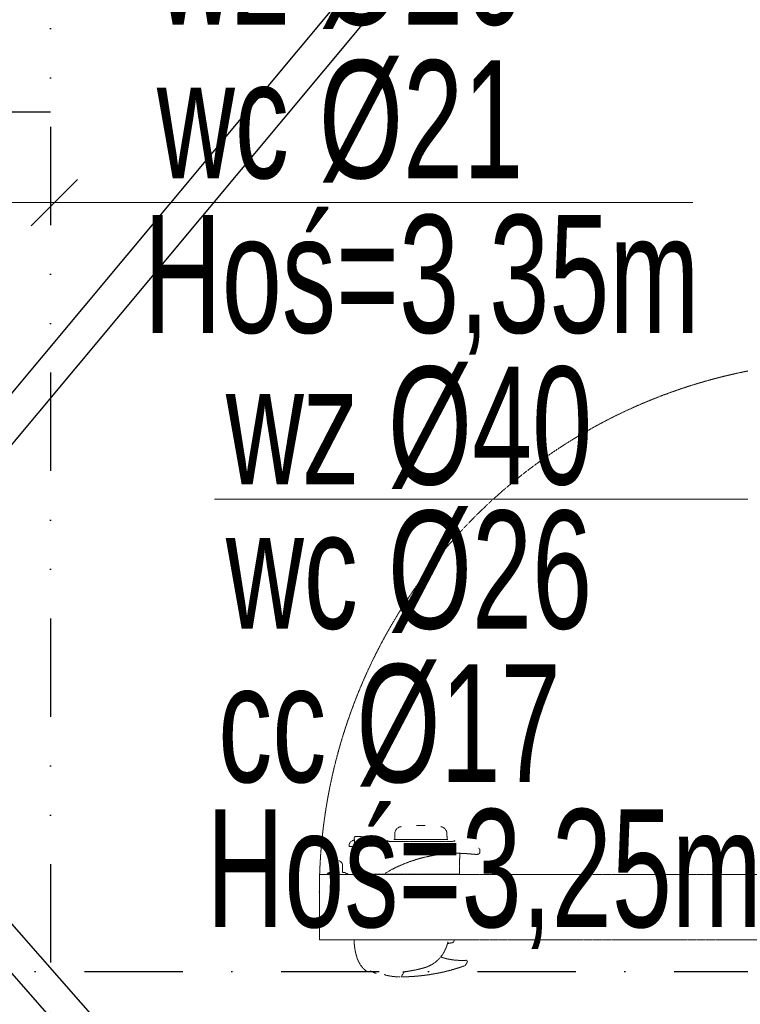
# Model space of a CAD drawing. Header units: centimetres. Extents: x -9388 to 91680, y -1419244 to 50347.
# Tile 70 of 183: x 42291 to 43391, y -709911 to -708408. Entities that reach past the tile are written whole.
import ezdxf
from ezdxf.enums import TextEntityAlignment as Align

# ---------------------------------------------------------------- set-up
doc = ezdxf.new("R2010")
doc.units = ezdxf.units.CM
for name, pattern in [('DASHED', [0.75, 0.5, -0.25]), ('KOPISTO BUDYNEK C 09.10.12-PW_WODA$0$DASHDOT', [1, 0.5, -0.25, 0, -0.25]), ('KOPISTO BUDYNEK C 09.10.12-PW_WODA$0$DIVIDE', [1.25, 0.5, -0.25, 0, -0.25, 0, -0.25])]:
    doc.linetypes.add(name, pattern=pattern)
doc.layers.add('! Strefy Powierzchnie', color=7, linetype='Continuous')
for name, color, linetype, lineweight in [('Metryczki pomieszczeń ArchiCADa_Nr_pióra__6', 7, 'Continuous', 13), ('Q_opisy_średnice_woda', 3, 'Continuous', 9), ('Q_podkład', 8, 'Continuous', 9), ('Q_wys prowadzenia instalacji', 6, 'Continuous', 13), ('Wnętrze - umeblowanie_Nr_pióra__101', 7, 'Continuous', 5)]:
    doc.layers.add(name, color=color, linetype=linetype, lineweight=lineweight)
doc.layers.add('Q_Działka wody ciepłej', color=6, linetype='KOPISTO BUDYNEK C 09.10.12-PW_WODA$0$DIVIDE', lineweight=30, true_color=0xff00ff)
doc.layers.add('Q_Działka wody zimnej', color=4, linetype='KOPISTO BUDYNEK C 09.10.12-PW_WODA$0$DASHDOT', lineweight=30, true_color=0x00ffff)
doc.layers.add('Q_uwagi', color=7, linetype='Continuous', lineweight=30, true_color=0xff0101, plot=False)
doc.styles.add('Arial Narrow_____', font='ARIALN.TTF', dxfattribs={"width": 0.8})
doc.styles.add('GENERATED_STYLE_1', font='calibri.ttf')
doc.styles.add('GENERATED_STYLE_2', font='arial.ttf')

# ---------------------------------------------------------------- blocks, each defined once
blk = doc.blocks.new('POM. PORZĄDKOWE_06_16', base_point=(40243, -709478.6))
at = {"layer": 'Metryczki pomieszczeń ArchiCADa_Nr_pióra__6', "linetype": 'Continuous'}
for p, q in [((39806.9, -709389), (39824.3, -709304.1)), ((39824.3, -709304.1), (40696.5, -709483.3)), ((39789.5, -709473.9), (39806.9, -709389)), ((40679.1, -709568.2), (39806.9, -709389)), ((39806.9, -709389), (40679.1, -709568.2)), ((40661.7, -709653.1), (39789.5, -709473.9)), ((40696.5, -709483.3), (40679.1, -709568.2)), ((40679.1, -709568.2), (40661.7, -709653.1))]:
    blk.add_line(p, q, dxfattribs=at)
at = {"layer": 'Metryczki pomieszczeń ArchiCADa_Nr_pióra__6'}
for tag, height, style, p in [('ROOM_NAME', 65, 'GENERATED_STYLE_1', (39873.3, -709321.1)), ('ROOM_AREA', 65, 'GENERATED_STYLE_2', (39855.9, -709406.4)), ('DUMMY_385', 65, 'GENERATED_STYLE_2', (40068.1, -709451.7)), ('DUMMY_386', 43.3, 'GENERATED_STYLE_2', (40153, -709465))]:
    blk.add_attdef(tag, text='', height=height, rotation=348.3916, dxfattribs=dict(at, style=style)).set_placement(p, align=Align.TOP_LEFT)
blk = doc.blocks.new('PAB.01_RZUT PRZYZIEMIA')
at = {"layer": 'Wnętrze - umeblowanie_Nr_pióra__101', "color": 8, "linetype": 'DASHED'}
for p, q in [((42897.2, -709638.3), (42910.2, -709638.3)), ((42897.2, -709638.3), (42910.2, -709638.3)), ((42801.7, -709657.8), (42801.7, -709659.8)), ((42801.7, -709657.8), (42801.7, -709659.8)), ((42863.9, -709650.7), (42863.7, -709659.5)), ((42863.9, -709650.7), (42863.7, -709659.5)), ((42943.7, -709659.5), (42943.5, -709650.7)), ((42943.7, -709659.5), (42943.5, -709650.7)), ((42795, -709670.2), (42802.2, -709670.2)), ((42795, -709670.2), (42802.2, -709670.2)), ((42801.7, -709659.8), (42802.2, -709659.8)), ((42801.7, -709659.8), (42802.2, -709659.8)), ((42801.8, -709670.8), (42801.8, -709712.3)), ((42801.8, -709670.8), (42802.2, -709670.8)), ((42801.8, -709670.8), (42801.8, -709712.3)), ((42801.8, -709670.8), (42802.2, -709670.8)), ((42801.9, -709712.3), (42802.2, -709660.7)), ((42801.9, -709712.3), (42802.2, -709660.7)), ((42802.2, -709659.8), (42802.2, -709659.8)), ((42802.2, -709659.8), (42802.2, -709660)), ((42802.2, -709659.8), (42802.2, -709659.8)), ((42802.2, -709659.8), (42802.2, -709660)), ((42802.2, -709660), (42802.2, -709660.2)), ((42802.2, -709660), (42802.2, -709660.2)), ((42802.2, -709660.2), (42802.2, -709660.5)), ((42802.2, -709660.2), (42802.2, -709660.5)), ((42802.2, -709660.5), (42802.2, -709660.7)), ((42802.2, -709660.5), (42802.2, -709660.7)), ((42851.8, -709662.3), (42851.5, -709662.3)), ((42851.5, -709662.3), (42851.5, -709662.3)), ((42851.8, -709662.3), (42851.5, -709662.3)), ((42851.5, -709662.3), (42851.5, -709662.3)), ((42852.2, -709662.3), (42851.8, -709662.3)), ((42852.2, -709662.3), (42851.8, -709662.3)), ((42851.9, -709662.1), (42851.9, -709662.3)), ((42851.9, -709662.1), (42851.9, -709662.3)), ((42852.8, -709662.3), (42852.2, -709662.3)), ((42852.8, -709662.3), (42852.2, -709662.3)), ((42853.5, -709662.3), (42852.8, -709662.3)), ((42853.5, -709662.3), (42852.8, -709662.3)), ((42854.4, -709662.3), (42853.5, -709662.3)), ((42854.4, -709662.3), (42853.5, -709662.3)), ((42855.4, -709662.4), (42854.4, -709662.3)), ((42855.4, -709662.4), (42854.4, -709662.3)), ((42856.6, -709662.4), (42855.4, -709662.4)), ((42856.6, -709662.4), (42855.4, -709662.4)), ((42857.9, -709662.4), (42856.6, -709662.4)), ((42857.9, -709662.4), (42856.6, -709662.4)), ((42859.4, -709662.4), (42857.9, -709662.4)), ((42859.4, -709662.4), (42857.9, -709662.4)), ((42861.1, -709662.4), (42859.4, -709662.4)), ((42861.1, -709662.4), (42859.4, -709662.4)), ((42862.8, -709662.5), (42861.1, -709662.4)), ((42862.8, -709662.5), (42861.1, -709662.4)), ((42944.7, -709659.5), (42862.7, -709659.5)), ((42944.7, -709659.5), (42862.7, -709659.5)), ((42864.7, -709662.5), (42862.8, -709662.5)), ((42864.7, -709662.5), (42862.8, -709662.5)), ((42866.7, -709662.5), (42864.7, -709662.5)), ((42866.7, -709662.5), (42864.7, -709662.5)), ((42868.7, -709662.6), (42866.7, -709662.5)), ((42868.7, -709662.6), (42866.7, -709662.5)), ((42870.8, -709662.6), (42868.7, -709662.6)), ((42870.8, -709662.6), (42868.7, -709662.6)), ((42873, -709662.6), (42870.8, -709662.6)), ((42873, -709662.6), (42870.8, -709662.6)), ((42875.3, -709662.6), (42873, -709662.6)), ((42875.3, -709662.6), (42873, -709662.6)), ((42877.8, -709662.7), (42875.3, -709662.6)), ((42877.8, -709662.7), (42875.3, -709662.6)), ((42880.4, -709662.7), (42877.8, -709662.7)), ((42880.4, -709662.7), (42877.8, -709662.7)), ((42883.1, -709662.7), (42880.4, -709662.7)), ((42883.1, -709662.7), (42880.4, -709662.7)), ((42885.8, -709662.7), (42883.1, -709662.7)), ((42885.8, -709662.7), (42883.1, -709662.7)), ((42888.6, -709662.7), (42885.8, -709662.7)), ((42888.6, -709662.7), (42885.8, -709662.7)), ((42891.4, -709662.7), (42888.6, -709662.7)), ((42891.4, -709662.7), (42888.6, -709662.7)), ((42894.3, -709662.8), (42891.4, -709662.7)), ((42894.3, -709662.8), (42891.4, -709662.7)), ((42897.2, -709662.8), (42894.3, -709662.8)), ((42897.2, -709662.8), (42894.3, -709662.8)), ((42900.1, -709662.8), (42897.2, -709662.8)), ((42900.1, -709662.8), (42897.2, -709662.8)), ((42903, -709662.8), (42900.1, -709662.8)), ((42903, -709662.8), (42900.1, -709662.8)), ((42906, -709662.8), (42903, -709662.8)), ((42906, -709662.8), (42903, -709662.8)), ((42908.9, -709662.8), (42906, -709662.8)), ((42908.9, -709662.8), (42906, -709662.8)), ((42911.8, -709662.8), (42908.9, -709662.8)), ((42911.8, -709662.8), (42908.9, -709662.8)), ((42914.7, -709662.8), (42911.8, -709662.8)), ((42914.7, -709662.8), (42911.8, -709662.8)), ((42917.6, -709662.7), (42914.7, -709662.8)), ((42917.6, -709662.7), (42914.7, -709662.8)), ((42920.4, -709662.7), (42917.6, -709662.7)), ((42920.4, -709662.7), (42917.6, -709662.7)), ((42923.1, -709662.7), (42920.4, -709662.7)), ((42923.1, -709662.7), (42920.4, -709662.7)), ((42925.8, -709662.7), (42923.1, -709662.7)), ((42925.8, -709662.7), (42923.1, -709662.7)), ((42928.4, -709662.7), (42925.8, -709662.7)), ((42928.4, -709662.7), (42925.8, -709662.7)), ((42931, -709662.6), (42928.4, -709662.7)), ((42931, -709662.6), (42928.4, -709662.7)), ((42933.4, -709662.6), (42931, -709662.6)), ((42933.4, -709662.6), (42931, -709662.6)), ((42935.8, -709662.6), (42933.4, -709662.6)), ((42935.8, -709662.6), (42933.4, -709662.6)), ((42938.1, -709662.6), (42935.8, -709662.6)), ((42938.1, -709662.6), (42935.8, -709662.6)), ((42940.2, -709662.5), (42938.1, -709662.6)), ((42940.2, -709662.5), (42938.1, -709662.6)), ((42942.3, -709662.5), (42940.2, -709662.5)), ((42942.3, -709662.5), (42940.2, -709662.5)), ((42944.2, -709662.5), (42942.3, -709662.5)), ((42944.2, -709662.5), (42942.3, -709662.5)), ((42946, -709662.5), (42944.2, -709662.5)), ((42946, -709662.5), (42944.2, -709662.5)), ((42947.6, -709662.4), (42946, -709662.5)), ((42947.6, -709662.4), (42946, -709662.5)), ((42949.2, -709662.4), (42947.6, -709662.4)), ((42949.2, -709662.4), (42947.6, -709662.4)), ((42950.5, -709662.4), (42949.2, -709662.4)), ((42950.5, -709662.4), (42949.2, -709662.4)), ((42951.8, -709662.4), (42950.5, -709662.4)), ((42951.8, -709662.4), (42950.5, -709662.4)), ((42952.8, -709662.3), (42951.8, -709662.4)), ((42952.8, -709662.3), (42951.8, -709662.4)), ((42953.8, -709662.3), (42952.8, -709662.3)), ((42953.8, -709662.3), (42952.8, -709662.3)), ((42954.5, -709662.3), (42953.8, -709662.3)), ((42954.5, -709662.3), (42953.8, -709662.3)), ((42955.1, -709662.3), (42954.5, -709662.3)), ((42955.1, -709662.3), (42954.5, -709662.3)), ((42955.6, -709662.3), (42955.1, -709662.3)), ((42955.6, -709662.3), (42955.1, -709662.3)), ((42955.5, -709662.3), (42955.5, -709662.1)), ((42955.5, -709662.3), (42955.5, -709662.1)), ((42955.8, -709662.3), (42955.6, -709662.3)), ((42955.8, -709662.3), (42955.6, -709662.3)), ((42955.9, -709662.3), (42955.8, -709662.3)), ((42955.9, -709662.3), (42955.8, -709662.3)), ((42955.9, -709662.3), (42955.9, -709662.3)), ((42955.9, -709662.3), (42955.9, -709662.3)), ((42901.2, -709688.8), (42904.1, -709688)), ((42901.2, -709688.8), (42904.1, -709688)), ((42904.1, -709688), (42906.9, -709687.3)), ((42904.1, -709688), (42906.9, -709687.3)), ((42906.9, -709687.3), (42909.8, -709686.6)), ((42906.9, -709687.3), (42909.8, -709686.6)), ((42909.8, -709686.6), (42912.7, -709685.9)), ((42909.8, -709686.6), (42912.7, -709685.9)), ((42912.7, -709685.9), (42915.5, -709685.3)), ((42912.7, -709685.9), (42915.5, -709685.3)), ((42915.5, -709685.3), (42918.4, -709684.7)), ((42915.5, -709685.3), (42918.4, -709684.7)), ((42918.4, -709684.7), (42921.2, -709684.2)), ((42918.4, -709684.7), (42921.2, -709684.2)), ((42921.2, -709684.2), (42924.1, -709683.6)), ((42921.2, -709684.2), (42924.1, -709683.6)), ((42924.1, -709683.6), (42927, -709683.2)), ((42924.1, -709683.6), (42927, -709683.2)), ((42927, -709683.2), (42929.8, -709682.8)), ((42927, -709683.2), (42929.8, -709682.8)), ((42929.8, -709682.8), (42932.7, -709682.4)), ((42929.8, -709682.8), (42932.7, -709682.4)), ((42932.7, -709682.4), (42935.5, -709682)), ((42932.7, -709682.4), (42935.5, -709682)), ((42935.5, -709682), (42938.4, -709681.7)), ((42935.5, -709682), (42938.4, -709681.7)), ((42938.4, -709681.7), (42941.2, -709681.4)), ((42938.4, -709681.7), (42941.2, -709681.4)), ((42941.2, -709681.4), (42944.1, -709681.2)), ((42941.2, -709681.4), (42944.1, -709681.2)), ((42944.1, -709681.2), (42946.9, -709681)), ((42944.1, -709681.2), (42946.9, -709681)), ((42946.9, -709681), (42949.8, -709680.9)), ((42946.9, -709681), (42949.8, -709680.9)), ((42949.8, -709680.9), (42952.6, -709680.8)), ((42949.8, -709680.9), (42952.6, -709680.8)), ((42952.6, -709680.8), (42955.4, -709680.7)), ((42952.6, -709680.8), (42955.4, -709680.7)), ((42955.4, -709680.7), (42958.3, -709680.7)), ((42955.4, -709680.7), (42958.3, -709680.7)), ((42958.3, -709680.7), (42961.1, -709680.7)), ((42958.3, -709680.7), (42961.1, -709680.7)), ((42961.1, -709680.7), (42963.9, -709680.7)), ((42961.1, -709680.7), (42963.9, -709680.7)), ((42962.7, -709712.3), (42963, -709680.7)), ((42962.7, -709712.3), (42963, -709680.7)), ((42963.9, -709680.7), (42966.7, -709680.8)), ((42963.9, -709680.7), (42966.7, -709680.8)), ((42966.7, -709680.8), (42969.5, -709680.9)), ((42966.7, -709680.8), (42969.5, -709680.9)), ((42969.5, -709680.9), (42972.3, -709681.1)), ((42969.5, -709680.9), (42972.3, -709681.1)), ((42972.3, -709681.1), (42975.1, -709681.3)), ((42972.3, -709681.1), (42975.1, -709681.3)), ((42975.1, -709681.3), (42977.8, -709681.5)), ((42975.1, -709681.3), (42977.8, -709681.5)), ((42977.8, -709681.5), (42978.1, -709681.6)), ((42977.8, -709681.5), (42978.1, -709681.6)), ((42978.1, -709681.6), (42978.9, -709681.7)), ((42978.1, -709681.6), (42978.9, -709681.7)), ((42978.9, -709681.7), (42979.9, -709681.7)), ((42978.9, -709681.7), (42979.9, -709681.7)), ((42979.9, -709681.7), (42980.8, -709681.8)), ((42979.9, -709681.7), (42980.8, -709681.8)), ((42980.8, -709681.8), (42981.6, -709681.9)), ((42980.8, -709681.8), (42981.6, -709681.9)), ((42981.6, -709681.9), (42982.5, -709682)), ((42981.6, -709681.9), (42982.5, -709682)), ((42982.5, -709682), (42983.3, -709682)), ((42982.5, -709682), (42983.3, -709682)), ((42983.3, -709682), (42984.1, -709682.1)), ((42983.3, -709682), (42984.1, -709682.1)), ((42984.1, -709682.1), (42984.9, -709682.1)), ((42984.1, -709682.1), (42984.9, -709682.1)), ((42984.9, -709682.1), (42985.6, -709682.2)), ((42984.9, -709682.1), (42985.6, -709682.2)), ((42985.6, -709682.2), (42986.3, -709682.2)), ((42985.6, -709682.2), (42986.3, -709682.2)), ((42986.3, -709682.2), (42987, -709682.3)), ((42986.3, -709682.2), (42987, -709682.3)), ((42987, -709682.3), (42987.6, -709682.3)), ((42987, -709682.3), (42987.6, -709682.3)), ((42987.6, -709682.3), (42988.2, -709682.3)), ((42987.6, -709682.3), (42988.2, -709682.3)), ((42988.2, -709682.3), (42988.7, -709682.3)), ((42988.2, -709682.3), (42988.7, -709682.3)), ((42988.7, -709682.3), (42989.2, -709682.3)), ((42988.7, -709682.3), (42989.2, -709682.3)), ((42989.2, -709682.3), (42989.7, -709682.3)), ((42989.2, -709682.3), (42989.7, -709682.3)), ((42989.7, -709682.3), (42990.1, -709682.2)), ((42989.7, -709682.3), (42990.1, -709682.2)), ((42990.1, -709682.2), (42990.6, -709682.2)), ((42990.1, -709682.2), (42990.6, -709682.2)), ((42990.6, -709682.2), (42990.9, -709682.2)), ((42990.6, -709682.2), (42990.9, -709682.2)), ((42990.9, -709682.2), (42991.3, -709682.1)), ((42990.9, -709682.2), (42991.3, -709682.1)), ((42991.3, -709682.1), (42991.6, -709682)), ((42991.3, -709682.1), (42991.6, -709682)), ((42991.6, -709682), (42991.8, -709681.9)), ((42991.6, -709682), (42991.8, -709681.9)), ((42991.8, -709681.9), (42992, -709681.8)), ((42991.8, -709681.9), (42992, -709681.8)), ((42992, -709681.8), (42992.2, -709681.7)), ((42992, -709681.8), (42992.2, -709681.7)), ((42992.2, -709681.6), (42992.5, -709681.4)), ((42992.2, -709681.6), (42992.5, -709681.4)), ((42992.2, -709681.7), (42992.2, -709681.6)), ((42992.2, -709681.7), (42992.2, -709681.6)), ((42992.5, -709681.4), (42992.7, -709681.1)), ((42992.5, -709681.4), (42992.7, -709681.1)), ((42992.7, -709681.1), (42992.9, -709680.9)), ((42992.7, -709681.1), (42992.9, -709680.9)), ((42992.9, -709680.9), (42993.1, -709680.7)), ((42992.9, -709680.9), (42993.1, -709680.7)), ((42993.1, -709680.7), (42993.2, -709680.5)), ((42993.1, -709680.7), (42993.2, -709680.5)), ((42993.2, -709680.5), (42993.3, -709680.4)), ((42993.2, -709680.5), (42993.3, -709680.4)), ((42993.3, -709680.4), (42993.4, -709680.3)), ((42993.3, -709680.4), (42993.4, -709680.3)), ((42993.4, -709680.3), (42993.5, -709680.2)), ((42993.4, -709680.3), (42993.5, -709680.2)), ((42993.4, -709680.3), (42993.4, -709680.3)), ((42993.4, -709680.3), (42993.4, -709680.3)), ((42993.7, -709679.6), (42993.7, -709675.6)), ((42993.7, -709679.6), (42993.7, -709675.6)), ((42862.1, -709704), (42864.8, -709702.6)), ((42862.1, -709704), (42864.8, -709702.6)), ((42864.8, -709702.6), (42867.5, -709701.3)), ((42864.8, -709702.6), (42867.5, -709701.3)), ((42867.5, -709701.3), (42870.3, -709700.1)), ((42867.5, -709701.3), (42870.3, -709700.1)), ((42870.3, -709700.1), (42873, -709698.8)), ((42870.3, -709700.1), (42873, -709698.8)), ((42873, -709698.8), (42875.8, -709697.7)), ((42873, -709698.8), (42875.8, -709697.7)), ((42875.8, -709697.7), (42878.6, -709696.5)), ((42875.8, -709697.7), (42878.6, -709696.5)), ((42878.6, -709696.5), (42881.4, -709695.4)), ((42878.6, -709696.5), (42881.4, -709695.4)), ((42881.4, -709695.4), (42884.2, -709694.4)), ((42881.4, -709695.4), (42884.2, -709694.4)), ((42884.2, -709694.4), (42887, -709693.3)), ((42884.2, -709694.4), (42887, -709693.3)), ((42887, -709693.3), (42889.8, -709692.4)), ((42887, -709693.3), (42889.8, -709692.4)), ((42889.8, -709692.4), (42892.7, -709691.4)), ((42889.8, -709692.4), (42892.7, -709691.4)), ((42892.7, -709691.4), (42895.5, -709690.5)), ((42892.7, -709691.4), (42895.5, -709690.5)), ((42895.5, -709690.5), (42898.4, -709689.6)), ((42895.5, -709690.5), (42898.4, -709689.6)), ((42898.4, -709689.6), (42901.2, -709688.8)), ((42898.4, -709689.6), (42901.2, -709688.8)), ((42801.8, -709712.3), (42962.7, -709712.3)), ((42801.8, -709712.3), (42962.7, -709712.3)), ((42850.4, -709710.5), (42849.2, -709711.2)), ((42850.4, -709710.5), (42849.2, -709711.2)), ((42851.6, -709709.8), (42850.4, -709710.5)), ((42851.6, -709709.8), (42850.4, -709710.5)), ((42853.1, -709708.9), (42851.6, -709709.8)), ((42853.1, -709708.9), (42851.6, -709709.8)), ((42854.6, -709708), (42853.1, -709708.9)), ((42854.6, -709708), (42853.1, -709708.9)), ((42854.6, -709708), (42856.4, -709706.9)), ((42854.6, -709708), (42856.4, -709706.9)), ((42856.4, -709706.9), (42856.6, -709706.8)), ((42856.4, -709706.9), (42856.6, -709706.8)), ((42856.6, -709706.8), (42857.2, -709706.5)), ((42856.6, -709706.8), (42857.2, -709706.5)), ((42857.2, -709706.5), (42857.5, -709706.3)), ((42857.2, -709706.5), (42857.5, -709706.3)), ((42857.5, -709706.3), (42859.4, -709705.3)), ((42857.5, -709706.3), (42859.4, -709705.3)), ((42859.4, -709705.3), (42862.1, -709704)), ((42859.4, -709705.3), (42862.1, -709704)), ((42801.8, -709813), (42954.8, -709813)), ((42801.8, -709813), (42954.8, -709813)), ((42806.8, -709812.8), (42951.1, -709812.8)), ((42806.8, -709812.8), (42806.8, -709813)), ((42806.8, -709812.8), (42951.1, -709812.8)), ((42806.8, -709812.8), (42806.8, -709813)), ((42944.4, -709818.4), (42951.3, -709817.2)), ((42944.4, -709818.4), (42951.3, -709817.2)), ((42951.1, -709812.8), (42951, -709813)), ((42951.1, -709812.8), (42951, -709813)), ((42954.8, -709813), (42954.5, -709814.2)), ((42954.8, -709813), (42954.5, -709814.2)), ((42972.2, -709850.9), (42974.4, -709847)), ((42972.2, -709850.9), (42974.4, -709847)), ((42824.5, -709861.3), (42828.8, -709861.3)), ((42824.5, -709861.3), (42828.8, -709861.3)), ((42874.1, -709868.5), (42875, -709867)), ((42874.1, -709868.5), (42875, -709867)), ((42875, -709867), (42878.1, -709861.6)), ((42875, -709867), (42878.1, -709861.6))]:
    blk.add_line(p, q, dxfattribs=at)
at = {"layer": 'Wnętrze - umeblowanie_Nr_pióra__101', "color": 8, "linetype": 'DASHED', "flags": 128}
for points in [[(42789.1, -709710.8), (42789.1, -709711.3), (42790.1, -709711.3, -0.175422), (42792, -709712, -0.244753), (42792.1, -709712.1), (42792.1, -709712.5, -0.414214), (42791.9, -709712.8), (42764.4, -709712.8, -0.414214), (42764.1, -709712.5), (42764.1, -709712.1, -0.200685), (42764.2, -709712), (42764.7, -709711.6), (42761.5, -709712.3), (42761.4, -709711.8, -0.414214), (42762.2, -709710.6), (42766.1, -709709.8), (42766.1, -709697, -0.649069), (42784.1, -709697.3), (42784.1, -709709.8), (42788.1, -709709.8, -0.414214)], [(42789.1, -709710.8), (42789.1, -709711.3), (42790.1, -709711.3, -0.175422), (42792, -709712, -0.244753), (42792.1, -709712.1), (42792.1, -709712.5, -0.414214), (42791.9, -709712.8), (42764.4, -709712.8, -0.414214), (42764.1, -709712.5), (42764.1, -709712.1, -0.200685), (42764.2, -709712), (42764.7, -709711.6), (42761.5, -709712.3), (42761.4, -709711.8, -0.414214), (42762.2, -709710.6), (42766.1, -709709.8), (42766.1, -709697, -0.649069), (42784.1, -709697.3), (42784.1, -709709.8), (42788.1, -709709.8, -0.414214)], [(43529, -709713.6, 0.414214), (43528.2, -709712.8), (42749.8, -709712.8, 0.414214), (42749, -709713.6), (42749, -709812, 0.414814), (42749.7, -709812.8), (43528.1, -709812.8, 0.414814), (43529, -709812)], [(43529, -709713.6, 0.414214), (43528.2, -709712.8), (42749.8, -709712.8, 0.414214), (42749, -709713.6), (42749, -709812, 0.414814), (42749.7, -709812.8), (43528.1, -709812.8, 0.414814), (43529, -709812)]]:
    blk.add_lwpolyline(points, format="xyb", close=True, dxfattribs=at)
for points in [[(42934, -709838.9), (42935.1, -709839.3), (42936.9, -709839.9), (42938.9, -709840.4), (42940.9, -709841), (42943.2, -709841.6), (42944.9, -709842), (42946.6, -709842.3), (42948.5, -709842.7), (42950.3, -709843), (42952.1, -709843.3), (42954, -709843.5), (42955.5, -709843.7), (42956.4, -709843.8)], [(42934, -709838.9), (42935.1, -709839.3), (42936.9, -709839.9), (42938.9, -709840.4), (42940.9, -709841), (42943.2, -709841.6), (42944.9, -709842), (42946.6, -709842.3), (42948.5, -709842.7), (42950.3, -709843), (42952.1, -709843.3), (42954, -709843.5), (42955.5, -709843.7), (42956.4, -709843.8)], [(42969.9, -709852.7), (42970.1, -709852.7), (42970.4, -709852.5), (42970.6, -709852.4), (42970.8, -709852.3), (42971.1, -709852.2), (42971.3, -709852), (42971.5, -709851.8), (42971.7, -709851.6), (42971.9, -709851.4), (42972.1, -709851.1), (42972.2, -709850.9)], [(42969.9, -709852.7), (42970.1, -709852.7), (42970.4, -709852.5), (42970.6, -709852.4), (42970.8, -709852.3), (42971.1, -709852.2), (42971.3, -709852), (42971.5, -709851.8), (42971.7, -709851.6), (42971.9, -709851.4), (42972.1, -709851.1), (42972.2, -709850.9)], [(42848.3, -709865.4), (42848.4, -709865.6), (42848.6, -709865.7), (42848.7, -709865.9), (42848.8, -709866.1), (42849, -709866.2), (42849.2, -709866.3), (42849.3, -709866.4), (42849.5, -709866.5)], [(42848.3, -709865.4), (42848.4, -709865.6), (42848.6, -709865.7), (42848.7, -709865.9), (42848.8, -709866.1), (42849, -709866.2), (42849.2, -709866.3), (42849.3, -709866.4), (42849.5, -709866.5)], [(42876, -709862), (42876, -709862), (42876, -709861.9), (42876, -709861.9), (42876.1, -709861.9), (42876.2, -709861.9), (42876.5, -709861.8), (42876.8, -709861.8)], [(42876, -709862), (42876, -709862), (42876, -709861.9), (42876, -709861.9), (42876.1, -709861.9), (42876.2, -709861.9), (42876.5, -709861.8), (42876.8, -709861.8)]]:
    blk.add_lwpolyline(points, dxfattribs=at)
at = {"layer": 'Wnętrze - umeblowanie_Nr_pióra__101', "color": 8, "linetype": 'DASHED'}
for centre, radius, start, end in [((43560, -709740.3), 811.3, 88.463, 181.4253), ((43560, -709740.3), 811.3, 88.463, 181.4253), ((42874.9, -709650.9), 11, 96.4294, 179), ((42874.9, -709650.9), 11, 96.4294, 179), ((42932.5, -709650.9), 11, 1, 83.5706), ((42932.5, -709650.9), 11, 1, 83.5706), ((42804.7, -709657.8), 3, 88.7555, 179.5), ((42804.7, -709657.8), 3, 88.7555, 179.5), ((42801.7, -709794.8), 140, 70.5019, 88.7555), ((42801.7, -709794.8), 140, 70.5019, 88.7555), ((42802.5, -709669.2), 8.5, 91.6226, 180), ((42802.5, -709669.2), 8.5, 91.6226, 180), ((42795, -709669.2), 1, 180, 270), ((42795, -709669.2), 1, 180, 270), ((42848.8, -709661.8), 1, 250.8033, 282.8377), ((42848.8, -709661.8), 1, 250.8033, 282.8377), ((42853.1, -709662.1), 1.2, 99.122, 180), ((42853.1, -709662.1), 1.2, 99.122, 180), ((42862.7, -709660), 0.5, 90, 96.8878), ((42862.7, -709660), 0.5, 90, 96.8878), ((42944.7, -709660), 0.5, 83.1122, 90), ((42944.7, -709660), 0.5, 83.1122, 90), ((42954.3, -709662.1), 1.2, 360, 80.8779), ((42954.3, -709662.1), 1.2, 360, 80.8779), ((42990.7, -709675.6), 3, 359.9247, 69.3857), ((42990.7, -709675.6), 3, 359.9247, 69.3857), ((42991.6, -709680.9), 0.994, 313.1622, 318.2844), ((42991.6, -709680.9), 0.994, 313.1622, 318.2844), ((42992.7, -709679.6), 1, 318.5596, 337.4387), ((42992.7, -709679.6), 1, 318.5596, 337.4387), ((42992.7, -709679.6), 1, 337.4387, 360), ((42992.7, -709679.6), 1, 337.4387, 360), ((42891.8, -709812.2), 90, 180.5, 198), ((42891.8, -709812.2), 90, 180.5, 198), ((42878.2, -709799.4), 68.9, 337.169, 346.1484), ((42878.2, -709799.4), 68.9, 337.169, 346.1484), ((42950.6, -709813.3), 4, 279.8416, 346.98), ((42950.6, -709813.3), 4, 279.8416, 346.98), ((42895.1, -709807.1), 50.2, 285.7072, 337.7388), ((42895.1, -709807.1), 50.2, 285.7072, 337.7388), ((42849, -709826.1), 45, 198, 226.6532), ((42849, -709826.1), 45, 198, 226.6532), ((42966.2, -709744.2), 100, 264.3898, 273.5902), ((42966.2, -709744.2), 100, 264.3898, 273.5902), ((42872.9, -709572.9), 296.1, 287.4095, 289.122), ((42872.9, -709572.9), 296.1, 287.4095, 289.122), ((42972.7, -709846), 2, 330.0458, 96.6991), ((42972.7, -709846), 2, 330.0458, 96.6991), ((42824.3, -709852.2), 9.02, 226.6763, 271.4795), ((42824.3, -709852.2), 9.02, 226.6763, 271.4795), ((42868.6, -709793.4), 78.7, 238.0399, 240.16), ((42868.6, -709793.4), 78.7, 238.0399, 240.16), ((42838.4, -709846.4), 17.7, 239.8398, 262.714), ((42838.4, -709846.4), 17.7, 239.8398, 262.714), ((42871.8, -709779.3), 90, 255.6725, 269.8155), ((42871.8, -709779.3), 90, 255.6725, 269.8155), ((42871.5, -709868.8), 0.5, 269.8178, 329.9955), ((42871.5, -709868.8), 0.5, 269.8178, 329.9955), ((42874.6, -709868.7), 0.5, 150, 270.5491), ((42874.6, -709868.7), 0.5, 150, 270.5491), ((42871.7, -709569.3), 300, 270.5481, 285.2579), ((42871.7, -709569.3), 300, 270.5481, 285.2579), ((42847.9, -709631.8), 231.8, 277.1545, 285.214), ((42847.9, -709631.8), 231.8, 277.1545, 285.214), ((42871.7, -709569.1), 300.1, 285.2584, 287.4201), ((42871.7, -709569.1), 300.1, 285.2584, 287.4201)]:
    blk.add_arc(centre, radius, start, end, dxfattribs=at)
at = {"layer": '! Strefy Powierzchnie', "color": 8, "linetype": 'Continuous'}
ref = blk.add_blockref('POM. PORZĄDKOWE_06_16', (41716.6, -708362.3), dxfattribs=dict(at, rotation=11.60840108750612))
ref.add_attrib('ROOM_NAME', '06 POM. PORZĄDKOWE', dxfattribs={"layer": 'Metryczki pomieszczeń ArchiCADa_Nr_pióra__6', "color": 7, "height": 65, "rotation": 360, "style": 'GENERATED_STYLE_1'}).set_placement((41322.8, -708282.5), align=Align.TOP_LEFT)
ref.add_attrib('ROOM_AREA', 'P:0,6', dxfattribs={"layer": 'Metryczki pomieszczeń ArchiCADa_Nr_pióra__6', "color": 7, "height": 65, "rotation": 360, "style": 'GENERATED_STYLE_2'}).set_placement((41322.8, -708369.5), align=Align.TOP_LEFT)
ref.add_attrib('DUMMY_385', ' m', dxfattribs={"layer": 'Metryczki pomieszczeń ArchiCADa_Nr_pióra__6', "color": 7, "height": 65, "rotation": 360, "style": 'GENERATED_STYLE_2'}).set_placement((41539.8, -708371.2), align=Align.TOP_LEFT)
ref.add_attrib('DUMMY_386', '2', dxfattribs={"layer": 'Metryczki pomieszczeń ArchiCADa_Nr_pióra__6', "color": 7, "height": 43.3, "rotation": 360, "style": 'GENERATED_STYLE_2'}).set_placement((41625.7, -708367.1), align=Align.TOP_LEFT)
blk = doc.blocks.new('A$C674EB6B2')
at = {"layer": 'Q_uwagi', "linetype": 'Continuous'}
for p, q in [((-205.2, -6548.8), (-1049.8, -7560.8)), ((-207.2, -6629.3), (-1049.8, -7638.8)), ((-1049.8, -7659.2), (-255.7, -8561.6)), ((-1049.8, -7734.9), (-257.6, -8635.1))]:
    blk.add_line(p, q, dxfattribs=at)

msp = doc.modelspace()

# ---------------------------------------------------------------- block references
at = {"layer": 'Q_podkład'}
msp.add_blockref('PAB.01_RZUT PRZYZIEMIA', (0, 0), dxfattribs=at)

# ---------------------------------------------------------------- next in the draw order: linework, layer by layer
at = {"layer": 'Q_Działka wody ciepłej', "ltscale": 300}
for p, q in [((42338.3, -704819.7), (42338.3, -709961.2)), ((42338.3, -708549.2), (41239, -708549.2))]:
    msp.add_line(p, q, dxfattribs=at)
at = {"layer": 'Q_Działka wody zimnej', "ltscale": 300}
msp.add_line((39089, -709861.2), (46124, -709861.2), dxfattribs=at)
at = {"layer": 'Q_opisy_średnice_woda'}
for p, q in [((42379.4, -708651.8), (42308.7, -708722.5)), ((42238.5, -708687.1), (43318.7, -708687.1)), ((42588.5, -709139.8), (43434.3, -709139.8))]:
    msp.add_line(p, q, dxfattribs=at)

# ---------------------------------------------------------------- next in the draw order: block references
at = {"layer": 'Q_uwagi'}
msp.add_blockref('A$C674EB6B2', (43023.8, -701782.8), dxfattribs=at)

# ---------------------------------------------------------------- next in the draw order: texts
at = {"layer": 'Q_opisy_średnice_woda', "style": 'Arial Narrow_____', "width": 0.8}
for s, p in [('wz Ø26', (42780.3, -708325.6)), ('wc Ø21', (42780.3, -708560)), ('wz Ø40', (42885.6, -709027.6)), ('wc Ø26', (42885.6, -709247.6)), ('cc Ø17', (42855.7, -709482))]:
    msp.add_text(s, height=180, dxfattribs=at).set_placement(p, align=Align.MIDDLE_CENTER)
at = {"layer": 'Q_wys prowadzenia instalacji', "style": 'Arial Narrow_____', "width": 0.8}
for s, p in [('Hoś=3,35m', (42480.8, -708886.1)), ('Hoś=3,25m', (41223.9, -709645.3)), ('Hoś=3,25m', (42576.2, -709793.3))]:
    msp.add_text(s, height=180, dxfattribs=at).set_placement(p)

doc.saveas('drawing.dxf')
